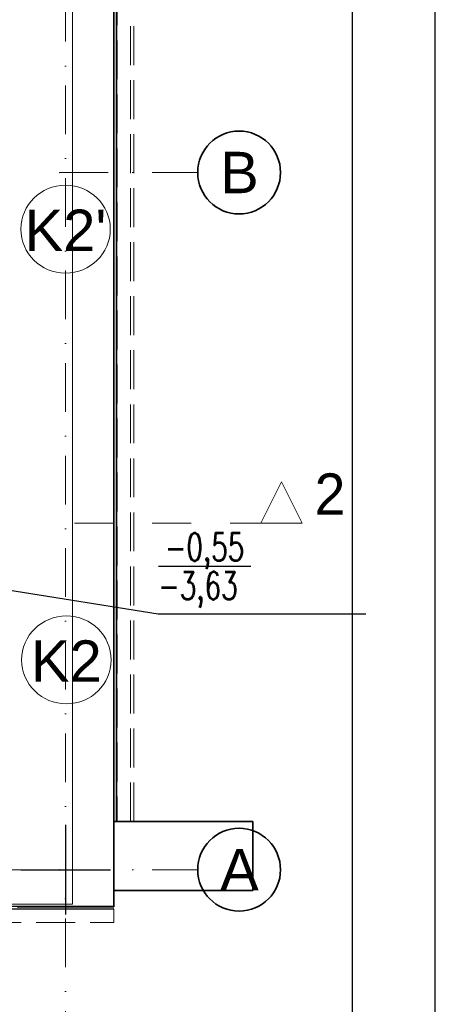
# Model space of a CAD drawing. Header units: millimetres. Extents: x -34676 to 172266, y 39940 to 476087.
# Tile 17 of 256: x 4313 to 7324, y 237786 to 244918. Entities that reach past the tile are written whole.
import ezdxf
from ezdxf import colors
from ezdxf.entities.mleader import LeaderData, LeaderLine
from ezdxf.lldxf.tags import DXFTag
from ezdxf.math import Vec2, Vec3

# ---------------------------------------------------------------- set-up
doc = ezdxf.new("R2010")
doc.units = ezdxf.units.MM
doc.header["$MEASUREMENT"] = 0
for name, pattern in [('Krawędzie ukryte', [3.912222, 2.822222, -1.09]), ('Kropki i Kreski', [6.702778, 3.527778, -1.763889, 0, -1.411111]), ('Przerywana', [5.644444, 2.822222, -2.822222])]:
    doc.linetypes.add(name, pattern=pattern)
for name, color, linetype in [('#IS_opisy', 7, 'Continuous'), ('#podkład', 252, 'Continuous'), ('- A - ocieplenie', 7, 'Continuous'), ('- ZT- opisy', 7, 'Continuous'), ('_TABELA', 7, 'Continuous'), ('IS_Text_Pion_Wodociag', 7, 'Continuous'), ('Konstrukcja - Siatka mod', 7, 'Continuous'), ('Konstrukcja - Stropy', 7, 'Continuous'), ('Konstrukcja - Ściany zewnętrzne', 7, 'Continuous'), ('Znaczniki - Przekroje', 7, 'Continuous')]:
    doc.layers.add(name, color=color, linetype=linetype)
doc.styles.get("Standard").update_dxf_attribs({"font": 'arial.ttf'})
doc.styles.add('STYL_AUTOMATYCZNY_1', font='arial.ttf')
doc.styles.add('STYL_AUTOMATYCZNY_6', font='txt')
tags = doc.linetypes.add('SOLID', pattern=[10, 10, 0]).pattern_tags.tags
tags[6:7] = [DXFTag(74, 4), DXFTag(75, 0), DXFTag(340, '0'), DXFTag(46, 0.0), DXFTag(50, 0.0), DXFTag(44, 0.0), DXFTag(45, 0.0)]
tags[4:5] = [DXFTag(74, 4), DXFTag(75, 0), DXFTag(340, '0'), DXFTag(46, 0.0), DXFTag(50, 0.0), DXFTag(44, 0.0), DXFTag(45, 0.0)]

# ---------------------------------------------------------------- blocks, each defined once
blk = doc.blocks.new('SDFGHB')
at = {"layer": '- A - ocieplenie', "color": 252, "linetype": 'Continuous', "lineweight": 35, "ltscale": 100, "flags": 128}
for points in [[(50017.6, 471809.9), (50017.6, 459110.5)], [(50037.6, 459110.5), (50037.6, 471809.9)], [(50017.6, 459110.5), (50037.6, 459110.5)], [(50017.6, 458497.4), (37597.6, 458490.5)], [(37617.6, 458470.5), (50017.6, 458477.4)]]:
    blk.add_lwpolyline(points, dxfattribs=at)
at = {"layer": '- A - ocieplenie', "color": 252, "linetype": 'Krawędzie ukryte', "lineweight": 20, "ltscale": 100, "flags": 128}
for points in [[(50017.6, 471809.9), (50017.6, 459110.5)], [(50041.7, 471809.9), (50041.7, 459110.5)], [(50137.6, 459110.5), (50137.6, 471809.9)], [(50161.7, 459110.5), (50161.7, 471809.9)], [(50017.6, 459110.5), (50137.6, 459110.5)], [(50041.7, 459110.5), (50161.7, 459110.5)], [(50017.6, 458497.4), (37717.6, 458490.5)], [(50017.6, 458477.4), (50017.6, 458377.4)], [(37717.6, 458370.5), (50017.6, 458377.4)]]:
    blk.add_lwpolyline(points, dxfattribs=at)
at = {"layer": 'Konstrukcja - Siatka mod', "color": 252, "linetype": 'Kropki i Kreski', "lineweight": 13, "ltscale": 100}
for p, q in [((49667.6, 474496.4), (49667.6, 457531.6)), ((49624.6, 463810.5), (50624.6, 463810.5)), ((20180, 458760.5), (49624.6, 458760.5)), ((49624.6, 458760.5), (50624.6, 458760.5))]:
    blk.add_line(p, q, dxfattribs=at)
at = {"layer": 'Konstrukcja - Siatka mod', "color": 252, "linetype": 'Continuous', "lineweight": 35, "ltscale": 100}
for centre in [(50924.6, 463810.5), (50924.6, 458760.5)]:
    blk.add_circle(centre, 300, dxfattribs=at)
at = {"layer": 'Konstrukcja - Siatka mod', "color": 252, "linetype": 'Kropki i Kreski', "lineweight": 13, "ltscale": 100}
for p in [(49624.6, 463810.5), (49624.6, 463810.5), (49624.6, 458760.5), (49624.6, 458760.5)]:
    blk.add_point(p, dxfattribs=at)
at = {"layer": 'Konstrukcja - Stropy', "color": 252, "linetype": 'Continuous', "lineweight": 13, "ltscale": 100, "flags": 128}
blk.add_lwpolyline([(22777.6, 458509.7), (34592.6, 458509.7), (34592.6, 463961.5), (37297.6, 463961.5), (37297.6, 458509.7), (49718.3, 458509.7), (49718.3, 471788.6), (40377.6, 471788.6), (40377.6, 466428.5), (30297.6, 466428.5), (30297.6, 467849.4), (22777.6, 467849.4)], close=True, dxfattribs=at)
at = {"layer": 'Konstrukcja - Ściany zewnętrzne', "color": 252, "linetype": 'Continuous', "lineweight": 35, "ltscale": 100, "flags": 128}
for points in [[(50017.6, 458490.5), (50017.6, 471810.5)], [(51024.2, 459110.5), (50017.6, 459110.5)], [(50017.6, 459110.5), (50017.6, 458610.5)], [(51024.2, 458610.5), (51024.2, 459110.5)], [(50017.6, 458610.5), (51024.2, 458610.5)], [(50017.6, 458490.5), (49317.6, 458490.5)]]:
    blk.add_lwpolyline(points, dxfattribs=at)
at = {"layer": 'Znaczniki - Przekroje', "color": 252, "linetype": 'Przerywana', "lineweight": 13, "ltscale": 100}
blk.add_line((49731.3, 461271), (51081.3, 461271), dxfattribs=at)
at = {"layer": 'Znaczniki - Przekroje', "color": 252, "linetype": 'Continuous', "lineweight": 13, "ltscale": 100, "flags": 128}
blk.add_lwpolyline([(51381.3, 461271), (51081.3, 461271), (51231.3, 461571)], close=True, dxfattribs=at)
at = {"layer": 'Konstrukcja - Siatka mod', "color": 252, "linetype": 'Continuous', "lineweight": 13, "char_height": 300, "attachment_point": 1, "style": 'STYL_AUTOMATYCZNY_1'}
for s, insert in [('\\A1;{\\pql;\\pt0;\\fArial|b0|i0|c238|p0;\\W1.000000;B}', (50787.4, 463960.5)), ('\\A1;{\\pql;\\pt0;\\fArial|b0|i0|c238|p0;\\W1.000000;A}', (50787.4, 458910.5))]:
    blk.add_mtext(s, dxfattribs=dict(at, insert=insert))
at = {"layer": 'Znaczniki - Przekroje', "color": 252, "linetype": 'Continuous', "lineweight": 13, "insert": (51471.3, 461331), "char_height": 300, "attachment_point": 7, "style": 'STYL_AUTOMATYCZNY_6'}
blk.add_mtext('\\A1;{\\pql;\\pt0;\\fGeneva CE|b0|i0|c0|p0;\\W1.000000;2}', dxfattribs=at)

msp = doc.modelspace()

# ---------------------------------------------------------------- linework, layer by layer
at = {"layer": '#podkład'}
for p, q in [((4645.4, 239020.8), (4645.4, 238500.8)), ((4385.4, 238760.8), (4905.4, 238760.8))]:
    msp.add_line(p, q, dxfattribs=at)
at = {"layer": '- ZT- opisy', "color": 7}
msp.add_line((4645.4, 239085.8), (4645.4, 238435.8), dxfattribs=at)
at = {"color": 252}
for p, q in [((4645.4, 238877.5), (4645.4, 238610.8)), ((4401.2, 238760.8), (4841.2, 238760.8))]:
    msp.add_line(p, q, dxfattribs=at)
for p, q in [((4645.4, 238827.5), (4645.4, 238462.5)), ((4320.4, 238760.8), (4970.5, 238760.8))]:
    msp.add_line(p, q)
at = {"layer": '_TABELA', "color": 7}
msp.add_lwpolyline([(-34676.2, 257571.9), (7323.8, 257571.9), (-34676.2, 257571.9), (-34676.2, 227871.9), (7323.8, 227871.9), (7323.8, 257571.9)], dxfattribs=at)
msp.add_lwpolyline([(6723.8, 256961.9), (-32176.2, 256961.9), (-32176.2, 228481.9), (6723.8, 228481.9)], close=True, dxfattribs=at)
at = {"layer": 'IS_Text_Pion_Wodociag', "color": 7, "linetype": 'SOLID', "lineweight": 18, "ltscale": 10}
for centre in [(4645.4, 243400.6), (4651.4, 240280.7)]:
    msp.add_ellipse(centre, major_axis=(324, 0), ratio=0.983333, dxfattribs=at)

# ---------------------------------------------------------------- block references
at = {"layer": '#podkład'}
msp.add_blockref('SDFGHB', (-45022.1, -219999.6), dxfattribs=at)

# ---------------------------------------------------------------- texts
at = {"layer": 'IS_Text_Pion_Wodociag', "color": 7, "linetype": 'SOLID', "lineweight": 18, "ltscale": 10, "char_height": 300, "attachment_point": 8}
for s, insert in [("K2'", (4645.4, 243242.1)), ('K2', (4651.4, 240122.1))]:
    msp.add_mtext(s, dxfattribs=dict(at, insert=insert))

# ---------------------------------------------------------------- leaders
at = {"layer": '#IS_opisy', "color": 7, "lineweight": 13}
ml = msp.add_multileader_mtext('Standard', dxfattribs=at)
ml.set_content('\\Fromans|c238;\\H0.95x;\\W0.7;\\A1;\\S-0,55/-3,63 ;', color=7)
ml.set_leader_properties()
ml.build(insert=Vec2(0, 0))
ml.multileader.update_dxf_attribs({"text_left_attachment_type": 5, "text_right_attachment_type": 5, "dogleg_length": 0.36, "arrow_head_size": 0.18})
ctx = ml.context
ctx.base_point, ctx.char_height, ctx.arrow_head_size, ctx.landing_gap_size, ctx.plane_origin = Vec3(5317.4, 240614.3), 210, 0.18, 0.09, Vec3(-709659.8, 658520.5)
ctx.left_attachment, ctx.right_attachment = 5, 5
notes = []
notes.append((ctx, [(0, (1, 1, 0), (5317, 240614.3), (1, 0), 0.36, [(0, [(4227.8, 240789)], 0, [])])]))
ctx.mtext.insert = Vec3(5317.5, 241197.8)
for ctx, leaders in notes:
    for number, flags, end, landing, length, lines in leaders:
        leader = LeaderData()
        leader.index, (leader.has_last_leader_line, leader.has_dogleg_vector, leader.attachment_direction) = number, flags
        leader.last_leader_point, leader.dogleg_vector, leader.dogleg_length = Vec3(end), Vec3(landing), length
        for number, points, colour, breaks in lines:
            line = LeaderLine()
            line.index, line.vertices, line.color, line.breaks = number, Vec3.list(points), colors.encode_raw_color(colour), breaks
            leader.lines.append(line)
        ctx.leaders.append(leader)

doc.saveas('drawing.dxf')
